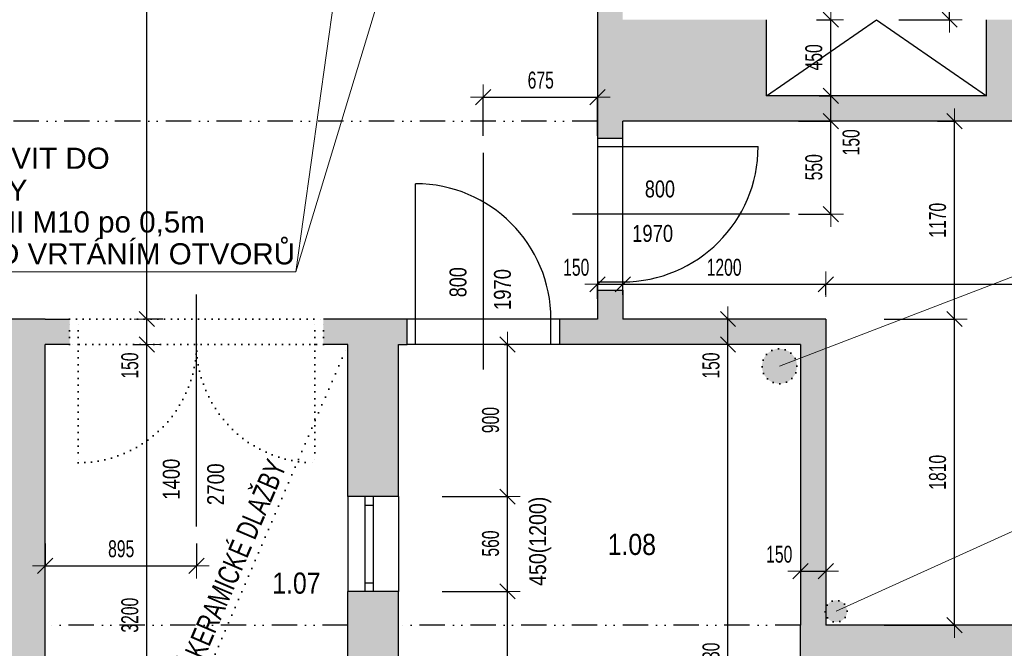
# Model space of a CAD drawing. Header units: millimetres. Extents: x -19215 to 25158, y -68454 to -42345.
# Tile 13 of 23: x 1812 to 7632, y -57283 to -53567. Entities that reach past the tile are written whole.
import ezdxf

# ---------------------------------------------------------------- set-up
doc = ezdxf.new("R2010")
doc.units = ezdxf.units.MM
doc.header["$PDMODE"] = 65
for name, pattern in [('JIS_08_37', [50, 0, -50]), ('JIS_09_15', [300, 150, -50, 0, -50, 0, -50]), ('Teckovana 0.5x_2', [40, 0, -40])]:
    doc.linetypes.add(name, pattern=pattern)
for name, color, linetype, lineweight in [('XR$1$1.NP - STÁVAJÍCÍ_1', 7, 'Continuous', 25), ('XR$2$1.NP - KOTY_1', 7, 'Continuous', 25), ('XR$3$BOURÁNÍ_1', 7, 'Continuous', 25)]:
    doc.layers.add(name, color=color, linetype=linetype, lineweight=lineweight)
doc.styles.add('ARIAL', font='ARIAL.TTF')
doc.styles.add('ARIALNARROW', font='ARIALN.TTF')
doc.dimstyles.new('DIMSTYLE_11', dxfattribs={"dimtxt": 100, "dimasz": 150, "dimexe": 0, "dimexo": 0, "dimgap": 50, "dimtad": 2, "dimdec": 0, "dimrnd": 5, "dimdsep": 46, "dimtxsty": 'ARIALNARROW', "dimblk1": 'ALL_ML_STRICH', "dimblk2": 'ALL_ML_STRICH', "dimsah": 1, "dimcen": 0, "dimclrd": 96, "dimclre": 96, "dimclrt": 96, "dimadec": 0, "dimazin": 0, "dimtfac": 1, "dimtdec": 0, "dimtix": 1, "dimtmove": 2, "dimatfit": 3, "dimfxl": 0, "dimtvp": 1.2, "dimtzin": 0, "dimlwd": 0, "dimlwe": 13, "dimarcsym": 0})
doc.dimstyles.new('DIMSTYLE_12', dxfattribs={"dimtxt": 100, "dimasz": 150, "dimexe": 0, "dimexo": 0, "dimgap": 50, "dimtad": 0, "dimdec": 0, "dimrnd": 5, "dimdsep": 46, "dimtxsty": 'ARIALNARROW', "dimblk1": 'ALL_ML_STRICH', "dimblk2": 'ALL_ML_STRICH', "dimsah": 1, "dimcen": 0, "dimclrd": 96, "dimclre": 96, "dimclrt": 96, "dimadec": 0, "dimazin": 0, "dimtfac": 1, "dimtdec": 0, "dimtix": 1, "dimtmove": 2, "dimatfit": 3, "dimfxl": 0, "dimtvp": 1.2, "dimtzin": 0, "dimlwd": 0, "dimlwe": 13, "dimarcsym": 0})
doc.dimstyles.new('DIMSTYLE_3', dxfattribs={"dimtxt": 100, "dimasz": 150, "dimexe": 0, "dimexo": 0, "dimgap": 50, "dimtad": 2, "dimdec": 0, "dimrnd": 5, "dimdsep": 46, "dimtxsty": 'ARIALNARROW', "dimblk1": 'ALL_ML_STRICH', "dimblk2": 'ALL_ML_STRICH', "dimsah": 1, "dimcen": 0, "dimclrd": 96, "dimclre": 96, "dimclrt": 96, "dimadec": 0, "dimazin": 0, "dimtfac": 1, "dimtdec": 0, "dimtix": 1, "dimtmove": 2, "dimatfit": 3, "dimfxl": 0, "dimtzin": 0, "dimlwd": 0, "dimlwe": 13, "dimarcsym": 0})

# ---------------------------------------------------------------- blocks, each defined once
blk = doc.blocks.new('ALL_ML_STRICH')
at = {"color": 0, "linetype": 'ByBlock', "lineweight": -2}
for p, q in [((0, -0.5), (0, 0.5)), ((-1, 0), (0.5, 0)), ((-0.3, -0.3), (0.3, 0.3))]:
    blk.add_line(p, q, dxfattribs=at)
blk = doc.blocks.new('*D98')
at = {"layer": 'DEFPOINTS', "color": 96, "linetype": 'Continuous', "lineweight": 13}
for p in [(2585.8, -55486.7), (2563.4, -58686.7), (2585.8, -58686.7)]:
    blk.add_point(p, dxfattribs=at)
at = {"layer": 'XR$2$1.NP - KOTY_1', "color": 96, "linetype": 'Continuous', "lineweight": -2}
for p, q in [((2485.8, -55486.7), (2563.4, -55486.7)), ((2563.4, -58686.7), (2563.4, -55486.7)), ((2485.8, -58686.7), (2563.4, -58686.7))]:
    blk.add_line(p, q, dxfattribs=at)
at = {"layer": 'XR$2$1.NP - KOTY_1', "color": 96, "linetype": 'Continuous', "lineweight": 13, "xscale": 150, "yscale": 150, "zscale": 150}
for p, rotation in [((2563.4, -55486.7), 90), ((2563.4, -58686.7), 270)]:
    blk.add_blockref('ALL_ML_STRICH', p, dxfattribs=dict(at, rotation=rotation))
at = {"layer": 'XR$2$1.NP - KOTY_1', "color": 96, "linetype": 'Continuous', "lineweight": 13, "insert": (2463.4, -57087.7), "char_height": 100, "width": 324.571, "attachment_point": 5, "rotation": 90, "style": 'ARIALNARROW'}
blk.add_mtext('\\W0.81;\\A1;{3200}', dxfattribs=at)
blk = doc.blocks.new('*D99')
at = {"layer": 'DEFPOINTS', "color": 96, "linetype": 'Continuous', "lineweight": 13}
for p in [(2557.3, -55336.7), (2563.4, -55486.7), (2585.8, -55486.7)]:
    blk.add_point(p, dxfattribs=at)
at = {"layer": 'XR$2$1.NP - KOTY_1', "color": 96, "linetype": 'Continuous', "lineweight": -2}
for p, q in [((2657.3, -55336.7), (2563.4, -55336.7)), ((2563.4, -55486.7), (2563.4, -55336.7)), ((2485.8, -55486.7), (2563.4, -55486.7))]:
    blk.add_line(p, q, dxfattribs=at)
at = {"layer": 'XR$2$1.NP - KOTY_1', "color": 96, "linetype": 'Continuous', "lineweight": 13, "xscale": 150, "yscale": 150, "zscale": 150}
for p, rotation in [((2563.4, -55336.7), 90), ((2563.4, -55486.7), 270)]:
    blk.add_blockref('ALL_ML_STRICH', p, dxfattribs=dict(at, rotation=rotation))
at = {"layer": 'XR$2$1.NP - KOTY_1', "color": 96, "linetype": 'Continuous', "lineweight": 13, "insert": (2463.4, -55611.8), "char_height": 100, "width": 243.429, "attachment_point": 5, "rotation": 90, "style": 'ARIALNARROW'}
blk.add_mtext('\\W0.81;\\A1;{150}', dxfattribs=at)
blk = doc.blocks.new('*D100')
at = {"layer": 'DEFPOINTS', "color": 96, "linetype": 'Continuous', "lineweight": 13}
for p in [(2559.7, -50036.7), (2557.3, -55336.7), (2563.4, -55336.7)]:
    blk.add_point(p, dxfattribs=at)
at = {"layer": 'XR$2$1.NP - KOTY_1', "color": 96, "linetype": 'Continuous', "lineweight": -2}
for p, q in [((2659.7, -50036.7), (2563.4, -50036.7)), ((2563.4, -55336.7), (2563.4, -50036.7)), ((2657.3, -55336.7), (2563.4, -55336.7))]:
    blk.add_line(p, q, dxfattribs=at)
at = {"layer": 'XR$2$1.NP - KOTY_1', "color": 96, "linetype": 'Continuous', "lineweight": 13, "xscale": 150, "yscale": 150, "zscale": 150}
for p, rotation in [((2563.4, -50036.7), 90), ((2563.4, -55336.7), 270)]:
    blk.add_blockref('ALL_ML_STRICH', p, dxfattribs=dict(at, rotation=rotation))
at = {"layer": 'XR$2$1.NP - KOTY_1', "color": 96, "linetype": 'Continuous', "lineweight": 13, "insert": (2463.4, -52687.7), "char_height": 100, "width": 324.571, "attachment_point": 5, "rotation": 90, "style": 'ARIALNARROW'}
blk.add_mtext('\\W0.81;\\A1;{5300}', dxfattribs=at)
blk = doc.blocks.new('*D103')
at = {"layer": 'DEFPOINTS', "color": 96, "linetype": 'Continuous', "lineweight": 13}
for p in [(5977.2, -55336.7), (5977.2, -55486.7), (5999, -55486.7)]:
    blk.add_point(p, dxfattribs=at)
at = {"layer": 'XR$2$1.NP - KOTY_1', "color": 96, "linetype": 'Continuous', "lineweight": -2}
for p, q in [((6077.2, -55336.7), (5999, -55336.7)), ((5999, -55486.7), (5999, -55336.7)), ((6077.2, -55486.7), (5999, -55486.7))]:
    blk.add_line(p, q, dxfattribs=at)
at = {"layer": 'XR$2$1.NP - KOTY_1', "color": 96, "linetype": 'Continuous', "lineweight": 13, "xscale": 150, "yscale": 150, "zscale": 150}
for p, rotation in [((5999, -55336.7), 90), ((5999, -55486.7), 270)]:
    blk.add_blockref('ALL_ML_STRICH', p, dxfattribs=dict(at, rotation=rotation))
at = {"layer": 'XR$2$1.NP - KOTY_1', "color": 96, "linetype": 'Continuous', "lineweight": 13, "insert": (5899, -55611.8), "char_height": 100, "width": 243.429, "attachment_point": 5, "rotation": 90, "style": 'ARIALNARROW'}
blk.add_mtext('\\W0.81;\\A1;{150}', dxfattribs=at)
blk = doc.blocks.new('*D104')
at = {"layer": 'DEFPOINTS', "color": 96, "linetype": 'Continuous', "lineweight": 13}
for p in [(5977.2, -55486.7), (5999, -59216.7), (5999, -59216.7)]:
    blk.add_point(p, dxfattribs=at)
at = {"layer": 'XR$2$1.NP - KOTY_1', "color": 96, "linetype": 'Continuous', "lineweight": -2}
for p, q in [((6077.2, -55486.7), (5999, -55486.7)), ((5999, -59216.7), (5999, -55486.7)), ((5899, -59216.7), (5999, -59216.7))]:
    blk.add_line(p, q, dxfattribs=at)
at = {"layer": 'XR$2$1.NP - KOTY_1', "color": 96, "linetype": 'Continuous', "lineweight": 13, "xscale": 150, "yscale": 150, "zscale": 150}
for p, rotation in [((5999, -55486.7), 90), ((5999, -59216.7), 270)]:
    blk.add_blockref('ALL_ML_STRICH', p, dxfattribs=dict(at, rotation=rotation))
at = {"layer": 'XR$2$1.NP - KOTY_1', "color": 96, "linetype": 'Continuous', "lineweight": 13, "insert": (5899, -57352.7), "char_height": 100, "width": 324.571, "attachment_point": 5, "rotation": 90, "style": 'ARIALNARROW'}
blk.add_mtext('\\W0.81;\\A1;{3730}', dxfattribs=at)
blk = doc.blocks.new('*D106')
at = {"layer": 'DEFPOINTS', "color": 96, "linetype": 'Continuous', "lineweight": 13}
for p in [(6822.1, -55336.7), (6822.1, -57146.7), (7338.3, -57146.7)]:
    blk.add_point(p, dxfattribs=at)
at = {"layer": 'XR$2$1.NP - KOTY_1', "color": 96, "linetype": 'Continuous', "lineweight": -2}
for p, q in [((6922.1, -55336.7), (7338.3, -55336.7)), ((7338.3, -57146.7), (7338.3, -55336.7)), ((6922.1, -57146.7), (7338.3, -57146.7))]:
    blk.add_line(p, q, dxfattribs=at)
at = {"layer": 'XR$2$1.NP - KOTY_1', "color": 96, "linetype": 'Continuous', "lineweight": 13, "xscale": 150, "yscale": 150, "zscale": 150}
for p, rotation in [((7338.3, -55336.7), 90), ((7338.3, -57146.7), 270)]:
    blk.add_blockref('ALL_ML_STRICH', p, dxfattribs=dict(at, rotation=rotation))
at = {"layer": 'XR$2$1.NP - KOTY_1', "color": 96, "linetype": 'Continuous', "lineweight": 13, "insert": (7238.3, -56242.7), "char_height": 100, "width": 324.571, "attachment_point": 5, "rotation": 90, "style": 'ARIALNARROW'}
blk.add_mtext('\\W0.81;\\A1;{1810}', dxfattribs=at)
blk = doc.blocks.new('*D107')
at = {"layer": 'DEFPOINTS', "color": 96, "linetype": 'Continuous', "lineweight": 13}
for p in [(7338.3, -54166.7), (6822.1, -55336.7), (7338.3, -55336.7)]:
    blk.add_point(p, dxfattribs=at)
at = {"layer": 'XR$2$1.NP - KOTY_1', "color": 96, "linetype": 'Continuous', "lineweight": -2}
for p, q in [((7238.3, -54166.7), (7338.3, -54166.7)), ((7338.3, -55336.7), (7338.3, -54166.7)), ((6922.1, -55336.7), (7338.3, -55336.7))]:
    blk.add_line(p, q, dxfattribs=at)
at = {"layer": 'XR$2$1.NP - KOTY_1', "color": 96, "linetype": 'Continuous', "lineweight": 13, "xscale": 150, "yscale": 150, "zscale": 150}
for p, rotation in [((7338.3, -54166.7), 90), ((7338.3, -55336.7), 270)]:
    blk.add_blockref('ALL_ML_STRICH', p, dxfattribs=dict(at, rotation=rotation))
at = {"layer": 'XR$2$1.NP - KOTY_1', "color": 96, "linetype": 'Continuous', "lineweight": 13, "insert": (7238.3, -54752.7), "char_height": 100, "width": 324.571, "attachment_point": 5, "rotation": 90, "style": 'ARIALNARROW'}
blk.add_mtext('\\W0.81;\\A1;{1170}', dxfattribs=at)
blk = doc.blocks.new('*D108')
at = {"layer": 'DEFPOINTS', "color": 96, "linetype": 'Continuous', "lineweight": 13}
for p in [(5377.2, -55131.1), (5377.2, -55293.4), (6577.2, -55293.4)]:
    blk.add_point(p, dxfattribs=at)
at = {"layer": 'XR$2$1.NP - KOTY_1', "color": 96, "linetype": 'Continuous', "lineweight": -2}
for p, q in [((5377.2, -55193.4), (5377.2, -55131.1)), ((5377.2, -55131.1), (6577.2, -55131.1)), ((6577.2, -55193.4), (6577.2, -55131.1))]:
    blk.add_line(p, q, dxfattribs=at)
at = {"layer": 'XR$2$1.NP - KOTY_1', "color": 96, "linetype": 'Continuous', "lineweight": 13, "xscale": 150, "yscale": 150, "zscale": 150, "rotation": 180}
blk.add_blockref('ALL_ML_STRICH', (5377.2, -55131.1), dxfattribs=at)
at = {"layer": 'XR$2$1.NP - KOTY_1', "color": 96, "linetype": 'Continuous', "lineweight": 13, "xscale": 150, "yscale": 150, "zscale": 150}
blk.add_blockref('ALL_ML_STRICH', (6577.2, -55131.1), dxfattribs=at)
at = {"layer": 'XR$2$1.NP - KOTY_1', "color": 96, "linetype": 'Continuous', "lineweight": 13, "insert": (5976.1, -55031.1), "char_height": 100, "width": 324.571, "attachment_point": 5, "style": 'ARIALNARROW'}
blk.add_mtext('\\W0.81;\\A1;{1200}', dxfattribs=at)
blk = doc.blocks.new('*D109')
at = {"layer": 'DEFPOINTS', "color": 96, "linetype": 'Continuous', "lineweight": 13}
for p in [(6577.2, -55131.1), (12327.2, -55131.1), (6577.2, -55293.4)]:
    blk.add_point(p, dxfattribs=at)
at = {"layer": 'XR$2$1.NP - KOTY_1', "color": 96, "linetype": 'Continuous', "lineweight": -2}
for p, q in [((6577.2, -55193.4), (6577.2, -55131.1)), ((6577.2, -55131.1), (12327.2, -55131.1)), ((12327.2, -55131.1), (12327.2, -55131.1))]:
    blk.add_line(p, q, dxfattribs=at)
at = {"layer": 'XR$2$1.NP - KOTY_1', "color": 96, "linetype": 'Continuous', "lineweight": 13, "xscale": 150, "yscale": 150, "zscale": 150, "rotation": 180}
blk.add_blockref('ALL_ML_STRICH', (6577.2, -55131.1), dxfattribs=at)
at = {"layer": 'XR$2$1.NP - KOTY_1', "color": 96, "linetype": 'Continuous', "lineweight": 13, "xscale": 150, "yscale": 150, "zscale": 150}
blk.add_blockref('ALL_ML_STRICH', (12327.2, -55131.1), dxfattribs=at)
at = {"layer": 'XR$2$1.NP - KOTY_1', "color": 96, "linetype": 'Continuous', "lineweight": 13, "insert": (9451.1, -55031.1), "char_height": 100, "width": 324.571, "attachment_point": 5, "style": 'ARIALNARROW'}
blk.add_mtext('\\W0.81;\\A1;{5750}', dxfattribs=at)
blk = doc.blocks.new('*D114')
at = {"layer": 'DEFPOINTS', "color": 96, "linetype": 'Continuous', "lineweight": 13}
for p in [(5227.2, -55116.7), (5227.2, -55131.1), (5377.2, -55293.4)]:
    blk.add_point(p, dxfattribs=at)
at = {"layer": 'XR$2$1.NP - KOTY_1', "color": 96, "linetype": 'Continuous', "lineweight": -2}
for p, q in [((5227.2, -55216.7), (5227.2, -55131.1)), ((5227.2, -55131.1), (5377.2, -55131.1)), ((5377.2, -55193.4), (5377.2, -55131.1))]:
    blk.add_line(p, q, dxfattribs=at)
at = {"layer": 'XR$2$1.NP - KOTY_1', "color": 96, "linetype": 'Continuous', "lineweight": 13, "xscale": 150, "yscale": 150, "zscale": 150, "rotation": 180}
blk.add_blockref('ALL_ML_STRICH', (5227.2, -55131.1), dxfattribs=at)
at = {"layer": 'XR$2$1.NP - KOTY_1', "color": 96, "linetype": 'Continuous', "lineweight": 13, "xscale": 150, "yscale": 150, "zscale": 150}
blk.add_blockref('ALL_ML_STRICH', (5377.2, -55131.1), dxfattribs=at)
at = {"layer": 'XR$2$1.NP - KOTY_1', "color": 96, "linetype": 'Continuous', "lineweight": 13, "insert": (5102, -55031.1), "char_height": 100, "width": 243.429, "attachment_point": 5, "style": 'ARIALNARROW'}
blk.add_mtext('\\W0.81;\\A1;{150}', dxfattribs=at)
blk = doc.blocks.new('*D120')
at = {"layer": 'DEFPOINTS', "color": 96, "linetype": 'Continuous', "lineweight": 13}
for p in [(6622.2, -53566.7), (6606.8, -54016.7), (6637.2, -54016.7)]:
    blk.add_point(p, dxfattribs=at)
at = {"layer": 'XR$2$1.NP - KOTY_1', "color": 96, "linetype": 'Continuous', "lineweight": -2}
for p, q in [((6522.2, -53566.7), (6606.8, -53566.7)), ((6606.8, -54016.7), (6606.8, -53566.7)), ((6537.2, -54016.7), (6606.8, -54016.7))]:
    blk.add_line(p, q, dxfattribs=at)
at = {"layer": 'XR$2$1.NP - KOTY_1', "color": 96, "linetype": 'Continuous', "lineweight": 13, "xscale": 150, "yscale": 150, "zscale": 150}
for p, rotation in [((6606.8, -53566.7), 90), ((6606.8, -54016.7), 270)]:
    blk.add_blockref('ALL_ML_STRICH', p, dxfattribs=dict(at, rotation=rotation))
at = {"layer": 'XR$2$1.NP - KOTY_1', "color": 96, "linetype": 'Continuous', "lineweight": 13, "insert": (6506.8, -53789.1), "char_height": 100, "width": 243.429, "attachment_point": 5, "rotation": 90, "style": 'ARIALNARROW'}
blk.add_mtext('\\W0.81;\\A1;{450}', dxfattribs=at)
blk = doc.blocks.new('*D131')
at = {"layer": 'DEFPOINTS', "color": 96, "linetype": 'Continuous', "lineweight": 13}
for p in [(4552.2, -54024.6), (4552.2, -54353.9), (5227.2, -54353.9)]:
    blk.add_point(p, dxfattribs=at)
at = {"layer": 'XR$2$1.NP - KOTY_1', "color": 96, "linetype": 'Continuous', "lineweight": -2}
for p, q in [((4552.2, -54253.9), (4552.2, -54024.6)), ((4552.2, -54024.6), (5227.2, -54024.6)), ((5227.2, -54253.9), (5227.2, -54024.6))]:
    blk.add_line(p, q, dxfattribs=at)
at = {"layer": 'XR$2$1.NP - KOTY_1', "color": 96, "linetype": 'Continuous', "lineweight": 13, "xscale": 150, "yscale": 150, "zscale": 150, "rotation": 180}
blk.add_blockref('ALL_ML_STRICH', (4552.2, -54024.6), dxfattribs=at)
at = {"layer": 'XR$2$1.NP - KOTY_1', "color": 96, "linetype": 'Continuous', "lineweight": 13, "xscale": 150, "yscale": 150, "zscale": 150}
blk.add_blockref('ALL_ML_STRICH', (5227.2, -54024.6), dxfattribs=at)
at = {"layer": 'XR$2$1.NP - KOTY_1', "color": 96, "linetype": 'Continuous', "lineweight": 13, "insert": (4892.2, -53924.6), "char_height": 100, "width": 243.429, "attachment_point": 5, "style": 'ARIALNARROW'}
blk.add_mtext('\\W0.81;\\A1;{675}', dxfattribs=at)
blk = doc.blocks.new('*D132')
at = {"layer": 'DEFPOINTS', "color": 96, "linetype": 'Continuous', "lineweight": 13}
for p in [(1962.2, -56563), (2857.2, -56563), (1962.2, -56795.5)]:
    blk.add_point(p, dxfattribs=at)
at = {"layer": 'XR$2$1.NP - KOTY_1', "color": 96, "linetype": 'Continuous', "lineweight": -2}
for p, q in [((1962.2, -56663), (1962.2, -56795.5)), ((2857.2, -56663), (2857.2, -56795.5)), ((1962.2, -56795.5), (2857.2, -56795.5))]:
    blk.add_line(p, q, dxfattribs=at)
at = {"layer": 'XR$2$1.NP - KOTY_1', "color": 96, "linetype": 'Continuous', "lineweight": 13, "xscale": 150, "yscale": 150, "zscale": 150, "rotation": 180}
blk.add_blockref('ALL_ML_STRICH', (1962.2, -56795.5), dxfattribs=at)
at = {"layer": 'XR$2$1.NP - KOTY_1', "color": 96, "linetype": 'Continuous', "lineweight": 13, "xscale": 150, "yscale": 150, "zscale": 150}
blk.add_blockref('ALL_ML_STRICH', (2857.2, -56795.5), dxfattribs=at)
at = {"layer": 'XR$2$1.NP - KOTY_1', "color": 96, "linetype": 'Continuous', "lineweight": 13, "insert": (2412.2, -56695.5), "char_height": 100, "width": 243.429, "attachment_point": 5, "style": 'ARIALNARROW'}
blk.add_mtext('\\W0.81;\\A1;{895}', dxfattribs=at)
blk = doc.blocks.new('*D142')
at = {"layer": 'DEFPOINTS', "color": 96, "linetype": 'Continuous', "lineweight": 13}
for p in [(4208.6, -56946.7), (4610.7, -59216.7), (4695.9, -59216.7)]:
    blk.add_point(p, dxfattribs=at)
at = {"layer": 'XR$2$1.NP - KOTY_1', "color": 96, "linetype": 'Continuous', "lineweight": -2}
for p, q in [((4308.6, -56946.7), (4695.9, -56946.7)), ((4695.9, -59216.7), (4695.9, -56946.7)), ((4710.7, -59216.7), (4695.9, -59216.7))]:
    blk.add_line(p, q, dxfattribs=at)
at = {"layer": 'XR$2$1.NP - KOTY_1', "color": 96, "linetype": 'Continuous', "lineweight": 13, "xscale": 150, "yscale": 150, "zscale": 150}
for p, rotation in [((4695.9, -56946.7), 90), ((4695.9, -59216.7), 270)]:
    blk.add_blockref('ALL_ML_STRICH', p, dxfattribs=dict(at, rotation=rotation))
at = {"layer": 'XR$2$1.NP - KOTY_1', "color": 96, "linetype": 'Continuous', "lineweight": 13, "insert": (4595.9, -58082.7), "char_height": 100, "width": 324.571, "attachment_point": 5, "rotation": 90, "style": 'ARIALNARROW'}
blk.add_mtext('\\W0.81;\\A1;{2270}', dxfattribs=at)
blk = doc.blocks.new('*D143')
at = {"layer": 'DEFPOINTS', "color": 96, "linetype": 'Continuous', "lineweight": 13}
for p in [(4208.6, -56386.7), (4208.6, -56946.7), (4695.9, -56946.7)]:
    blk.add_point(p, dxfattribs=at)
at = {"layer": 'XR$2$1.NP - KOTY_1', "color": 96, "linetype": 'Continuous', "lineweight": -2}
for p, q in [((4308.6, -56386.7), (4695.9, -56386.7)), ((4695.9, -56946.7), (4695.9, -56386.7)), ((4308.6, -56946.7), (4695.9, -56946.7))]:
    blk.add_line(p, q, dxfattribs=at)
at = {"layer": 'XR$2$1.NP - KOTY_1', "color": 96, "linetype": 'Continuous', "lineweight": 13, "xscale": 150, "yscale": 150, "zscale": 150}
for p, rotation in [((4695.9, -56386.7), 90), ((4695.9, -56946.7), 270)]:
    blk.add_blockref('ALL_ML_STRICH', p, dxfattribs=dict(at, rotation=rotation))
at = {"layer": 'XR$2$1.NP - KOTY_1', "color": 96, "linetype": 'Continuous', "lineweight": 13, "insert": (4595.9, -56664.1), "char_height": 100, "width": 243.429, "attachment_point": 5, "rotation": 90, "style": 'ARIALNARROW'}
blk.add_mtext('\\W0.81;\\A1;{560}', dxfattribs=at)
blk = doc.blocks.new('*D144')
at = {"layer": 'DEFPOINTS', "color": 96, "linetype": 'Continuous', "lineweight": 13}
for p in [(4575.3, -55486.7), (4208.6, -56386.7), (4695.9, -56386.7)]:
    blk.add_point(p, dxfattribs=at)
at = {"layer": 'XR$2$1.NP - KOTY_1', "color": 96, "linetype": 'Continuous', "lineweight": -2}
for p, q in [((4675.3, -55486.7), (4695.9, -55486.7)), ((4695.9, -56386.7), (4695.9, -55486.7)), ((4308.6, -56386.7), (4695.9, -56386.7))]:
    blk.add_line(p, q, dxfattribs=at)
at = {"layer": 'XR$2$1.NP - KOTY_1', "color": 96, "linetype": 'Continuous', "lineweight": 13, "xscale": 150, "yscale": 150, "zscale": 150}
for p, rotation in [((4695.9, -55486.7), 90), ((4695.9, -56386.7), 270)]:
    blk.add_blockref('ALL_ML_STRICH', p, dxfattribs=dict(at, rotation=rotation))
at = {"layer": 'XR$2$1.NP - KOTY_1', "color": 96, "linetype": 'Continuous', "lineweight": 13, "insert": (4595.9, -55934.1), "char_height": 100, "width": 243.429, "attachment_point": 5, "rotation": 90, "style": 'ARIALNARROW'}
blk.add_mtext('\\W0.81;\\A1;{900}', dxfattribs=at)
blk = doc.blocks.new('*D187')
at = {"layer": 'DEFPOINTS', "color": 96, "linetype": 'Continuous', "lineweight": 13}
for p in [(6908.1, -52516.7), (6908.1, -53566.7), (7309.1, -53566.7)]:
    blk.add_point(p, dxfattribs=at)
at = {"layer": 'XR$2$1.NP - KOTY_1', "color": 96, "linetype": 'Continuous', "lineweight": -2}
for p, q in [((7008.1, -52516.7), (7309.1, -52516.7)), ((7309.1, -53566.7), (7309.1, -52516.7)), ((7008.1, -53566.7), (7309.1, -53566.7))]:
    blk.add_line(p, q, dxfattribs=at)
at = {"layer": 'XR$2$1.NP - KOTY_1', "color": 96, "linetype": 'Continuous', "lineweight": 13, "xscale": 150, "yscale": 150, "zscale": 150}
for p, rotation in [((7309.1, -52516.7), 90), ((7309.1, -53566.7), 270)]:
    blk.add_blockref('ALL_ML_STRICH', p, dxfattribs=dict(at, rotation=rotation))
at = {"layer": 'XR$2$1.NP - KOTY_1', "color": 96, "linetype": 'Continuous', "lineweight": 13, "insert": (7209.1, -53042.7), "char_height": 100, "width": 324.571, "attachment_point": 5, "rotation": 90, "style": 'ARIALNARROW'}
blk.add_mtext('\\W0.81;\\A1;{1050}', dxfattribs=at)
blk = doc.blocks.new('*D198')
at = {"layer": 'DEFPOINTS', "color": 96, "linetype": 'Continuous', "lineweight": 13}
for p in [(6427.2, -56720.9), (6577.2, -56720.9), (6427.2, -56827.7)]:
    blk.add_point(p, dxfattribs=at)
at = {"layer": 'XR$2$1.NP - KOTY_1', "color": 96, "linetype": 'Continuous', "lineweight": -2}
for p, q in [((6427.2, -56820.9), (6427.2, -56827.7)), ((6427.2, -56827.7), (6577.2, -56827.7)), ((6577.2, -56820.9), (6577.2, -56827.7))]:
    blk.add_line(p, q, dxfattribs=at)
at = {"layer": 'XR$2$1.NP - KOTY_1', "color": 96, "linetype": 'Continuous', "lineweight": 13, "xscale": 150, "yscale": 150, "zscale": 150, "rotation": 180}
blk.add_blockref('ALL_ML_STRICH', (6427.2, -56827.7), dxfattribs=at)
at = {"layer": 'XR$2$1.NP - KOTY_1', "color": 96, "linetype": 'Continuous', "lineweight": 13, "xscale": 150, "yscale": 150, "zscale": 150}
blk.add_blockref('ALL_ML_STRICH', (6577.2, -56827.7), dxfattribs=at)
at = {"layer": 'XR$2$1.NP - KOTY_1', "color": 96, "linetype": 'Continuous', "lineweight": 13, "insert": (6302, -56727.7), "char_height": 100, "width": 243.429, "attachment_point": 5, "style": 'ARIALNARROW'}
blk.add_mtext('\\W0.81;\\A1;{150}', dxfattribs=at)
blk = doc.blocks.new('*D202')
at = {"layer": 'DEFPOINTS', "color": 96, "linetype": 'Continuous', "lineweight": 13}
for p in [(6316.1, -54166.7), (6316.1, -54716.7), (6606.8, -54716.7)]:
    blk.add_point(p, dxfattribs=at)
at = {"layer": 'XR$2$1.NP - KOTY_1', "color": 96, "linetype": 'Continuous', "lineweight": -2}
for p, q in [((6416.1, -54166.7), (6606.8, -54166.7)), ((6606.8, -54716.7), (6606.8, -54166.7)), ((6416.1, -54716.7), (6606.8, -54716.7))]:
    blk.add_line(p, q, dxfattribs=at)
at = {"layer": 'XR$2$1.NP - KOTY_1', "color": 96, "linetype": 'Continuous', "lineweight": 13, "xscale": 150, "yscale": 150, "zscale": 150}
for p, rotation in [((6606.8, -54166.7), 90), ((6606.8, -54716.7), 270)]:
    blk.add_blockref('ALL_ML_STRICH', p, dxfattribs=dict(at, rotation=rotation))
at = {"layer": 'XR$2$1.NP - KOTY_1', "color": 96, "linetype": 'Continuous', "lineweight": 13, "insert": (6506.8, -54439.1), "char_height": 100, "width": 243.429, "attachment_point": 5, "rotation": 90, "style": 'ARIALNARROW'}
blk.add_mtext('\\W0.81;\\A1;{550}', dxfattribs=at)
blk = doc.blocks.new('*D203')
at = {"layer": 'DEFPOINTS', "color": 96, "linetype": 'Continuous', "lineweight": 13}
for p in [(6637.2, -54016.7), (6316.1, -54166.7), (6606.8, -54166.7)]:
    blk.add_point(p, dxfattribs=at)
at = {"layer": 'XR$2$1.NP - KOTY_1', "color": 96, "linetype": 'Continuous', "lineweight": -2}
for p, q in [((6537.2, -54016.7), (6606.8, -54016.7)), ((6606.8, -54166.7), (6606.8, -54016.7)), ((6416.1, -54166.7), (6606.8, -54166.7))]:
    blk.add_line(p, q, dxfattribs=at)
at = {"layer": 'XR$2$1.NP - KOTY_1', "color": 96, "linetype": 'Continuous', "lineweight": 13, "xscale": 150, "yscale": 150, "zscale": 150}
for p, rotation in [((6606.8, -54016.7), 90), ((6606.8, -54166.7), 270)]:
    blk.add_blockref('ALL_ML_STRICH', p, dxfattribs=dict(at, rotation=rotation))
at = {"layer": 'XR$2$1.NP - KOTY_1', "color": 96, "linetype": 'Continuous', "lineweight": 13, "insert": (6726.8, -54291.8), "char_height": 100, "width": 243.429, "attachment_point": 5, "rotation": 90, "style": 'ARIALNARROW'}
blk.add_mtext('\\W0.81;\\A1;{150}', dxfattribs=at)

msp = doc.modelspace()

# ---------------------------------------------------------------- hatches: boundary and pattern name
at = {"layer": 'XR$1$1.NP - STÁVAJÍCÍ_1', "linetype": 'Continuous', "lineweight": 13}
for points in [[(6227.2, -53566.7), (5377.2, -53566.7), (5377.2, -51166.7), (5227.2, -51166.7), (5227.2, -54266.7), (5377.2, -54266.7), (5377.2, -54166.7), (8477.2, -54166.7), (8477.2, -53566.7), (7527.2, -53566.7), (7527.2, -54016.7), (6227.2, -54016.7)], [(5377.2, -55166.7), (5227.2, -55166.7), (5227.2, -55336.7), (5002.2, -55336.7), (5002.2, -55486.7), (6427.2, -55486.7), (6427.2, -57976.7), (6877.2, -57976.7), (6877.2, -57596.7), (8427.2, -57596.7), (8427.2, -57146.7), (6577.2, -57146.7), (6577.2, -55336.7), (5377.2, -55336.7)], [(-457.8, -57146.7), (-1007.8, -57146.7), (-1007.8, -55336.7), (-1157.8, -55336.7), (-1157.8, -57146.7), (-2757.8, -57146.7), (-2757.8, -57596.7), (-1227.8, -57596.7), (-1227.8, -59666.7), (1962.2, -59666.7), (1962.2, -55486.7), (2107.2, -55486.7), (2107.2, -55336.7), (1662.2, -55336.7), (1662.2, -59216.7), (-777.8, -59216.7), (-777.8, -57296.7), (-457.8, -57296.7)], [(4102.2, -55336.7), (3607.2, -55336.7), (3607.2, -55486.7), (3752.2, -55486.7), (3752.2, -56386.7), (4052.2, -56386.7), (4052.2, -55486.7), (4102.2, -55486.7)], [(3752.2, -59666.7), (6877.2, -59666.7), (6877.2, -58976.7), (6427.2, -58976.7), (6427.2, -59216.7), (4052.2, -59216.7), (4052.2, -56946.7), (3752.2, -56946.7)]]:
    msp.add_hatch(color=254, dxfattribs=at).paths.add_polyline_path(points)
at = {"layer": 'XR$3$BOURÁNÍ_1', "linetype": 'Continuous', "lineweight": 35}
for points in [[(6369.9, -55536.4), (6355.1, -55526), (6338.8, -55518.4), (6321.4, -55513.8), (6303.4, -55512.2), (6285.4, -55513.8), (6268, -55518.4), (6251.7, -55526), (6236.9, -55536.4), (6224.2, -55549.1), (6213.8, -55563.9), (6206.2, -55580.2), (6201.5, -55597.7), (6200, -55615.6), (6201.5, -55633.6), (6206.2, -55651), (6213.8, -55667.3), (6224.2, -55682.1), (6236.9, -55694.9), (6251.7, -55705.2), (6268, -55712.8), (6285.4, -55717.5), (6303.4, -55719), (6321.4, -55717.5), (6338.8, -55712.8), (6355.1, -55705.2), (6369.9, -55694.9), (6382.6, -55682.1), (6393, -55667.3), (6400.6, -55651), (6405.2, -55633.6), (6406.8, -55615.6), (6405.2, -55597.7), (6400.6, -55580.2), (6393, -55563.9), (6382.6, -55549.1)], [(6680.1, -57014.9), (6670.9, -57008.5), (6660.6, -57003.7), (6649.8, -57000.8), (6638.5, -56999.8), (6627.3, -57000.8), (6616.4, -57003.7), (6606.2, -57008.5), (6597, -57014.9), (6589, -57022.9), (6582.5, -57032.1), (6577.8, -57042.4), (6574.9, -57053.2), (6573.9, -57064.5), (6574.9, -57075.7), (6577.8, -57086.6), (6582.5, -57096.8), (6589, -57106), (6597, -57114), (6606.2, -57120.4), (6616.4, -57125.2), (6627.3, -57128.1), (6638.5, -57129.1), (6649.8, -57128.1), (6660.6, -57125.2), (6670.9, -57120.4), (6680.1, -57114), (6688, -57106), (6694.5, -57096.8), (6699.3, -57086.6), (6702.2, -57075.7), (6703.2, -57064.5), (6702.2, -57053.2), (6699.3, -57042.4), (6694.5, -57032.1), (6688, -57022.9)]]:
    msp.add_hatch(color=2, dxfattribs=at).paths.add_polyline_path(points)

# ---------------------------------------------------------------- linework, layer by layer
at = {"layer": 'XR$1$1.NP - STÁVAJÍCÍ_1', "color": 250, "linetype": 'Continuous', "lineweight": 25}
for p, q in [((5227.2, -51166.7), (5227.2, -54266.7)), ((6227.2, -54016.7), (6227.2, -53566.7)), ((6227.2, -54016.7), (6877.2, -53566.7)), ((6877.2, -53566.7), (7527.2, -54016.7)), ((7527.2, -54016.7), (7527.2, -53566.7)), ((7527.2, -54016.7), (7527.2, -53566.7)), ((7527.2, -54016.7), (6227.2, -54016.7)), ((8477.2, -54166.7), (5377.2, -54166.7)), ((5377.2, -54266.7), (5377.2, -54166.7)), ((5227.2, -54266.7), (5377.2, -54266.7)), ((5227.2, -54266.7), (5227.2, -55166.7)), ((5377.2, -55166.7), (5377.2, -54266.7)), ((5227.2, -54316.7), (5377.2, -54316.7)), ((5377.2, -54316.7), (6177.2, -54316.7)), ((4152.2, -55336.7), (4152.2, -54536.7)), ((5227.2, -55116.7), (5377.2, -55116.7)), ((5227.2, -55166.7), (5377.2, -55166.7)), ((5227.2, -55166.7), (5227.2, -55336.7)), ((5377.2, -55166.7), (5377.2, -55336.7)), ((1962.2, -55336.7), (1662.2, -55336.7)), ((1962.2, -55336.7), (2107.2, -55336.7)), ((4102.2, -55336.7), (3607.2, -55336.7)), ((4102.2, -55486.7), (4102.2, -55336.7)), ((5002.2, -55336.7), (4102.2, -55336.7)), ((4152.2, -55486.7), (4152.2, -55336.7)), ((4952.2, -55486.7), (4952.2, -55336.7)), ((5227.2, -55336.7), (5002.2, -55336.7)), ((5002.2, -55336.7), (5002.2, -55486.7)), ((6577.2, -55336.7), (5377.2, -55336.7)), ((6577.2, -55336.7), (6577.2, -57146.7)), ((1962.2, -59666.7), (1962.2, -55486.7)), ((2107.2, -55486.7), (1962.2, -55486.7)), ((3752.2, -55486.7), (3607.2, -55486.7)), ((3752.2, -56386.7), (3752.2, -55486.7)), ((4052.2, -56386.7), (4052.2, -55486.7)), ((4052.2, -55486.7), (4102.2, -55486.7)), ((5002.2, -55486.7), (4102.2, -55486.7)), ((6427.2, -55486.7), (5002.2, -55486.7)), ((6427.2, -55486.7), (6427.2, -57146.7)), ((4052.2, -56386.7), (3752.2, -56386.7)), ((3752.2, -56386.7), (3752.2, -56946.7)), ((3852.2, -56386.7), (3852.2, -56946.7)), ((3902.2, -56386.7), (3902.2, -56946.7)), ((4052.2, -56386.7), (4052.2, -56946.7)), ((3852.2, -56436.7), (3902.2, -56436.7)), ((3852.2, -56896.7), (3902.2, -56896.7)), ((3752.2, -59666.7), (3752.2, -56946.7)), ((4052.2, -56946.7), (3752.2, -56946.7)), ((4052.2, -59216.7), (4052.2, -56946.7)), ((6427.2, -57976.7), (6427.2, -57146.7)), ((8427.2, -57146.7), (6577.2, -57146.7))]:
    msp.add_line(p, q, dxfattribs=at)
at = {"layer": 'XR$1$1.NP - STÁVAJÍCÍ_1', "color": 250, "linetype": 'JIS_09_15', "lineweight": 25}
for p, q in [((5227.2, -54166.7), (442.2, -54166.7)), ((3752.2, -57146.7), (1962.2, -57146.7)), ((6427.2, -57146.7), (4052.2, -57146.7))]:
    msp.add_line(p, q, dxfattribs=at)
at = {"layer": 'XR$1$1.NP - STÁVAJÍCÍ_1', "color": 7, "linetype": 'Continuous', "lineweight": 13}
for p, q in [((7773.3, -55049.7), (6303.4, -55615.6)), ((7773.3, -56549.7), (6638.6, -57064.5))]:
    msp.add_line(p, q, dxfattribs=at)
at = {"layer": 'XR$1$1.NP - STÁVAJÍCÍ_1', "color": 7, "linetype": 'Teckovana 0.5x_2', "lineweight": 35}
for p, q in [((2107.2, -55486.7), (2107.2, -55336.7)), ((2107.2, -55336.7), (3607.2, -55336.7)), ((2157.2, -55486.7), (2157.2, -55336.7)), ((3557.2, -55486.7), (3557.2, -55336.7)), ((3607.2, -55486.7), (3607.2, -55336.7)), ((3607.2, -55486.7), (2107.2, -55486.7)), ((2157.2, -55486.7), (2157.2, -56186.7)), ((3557.2, -55486.7), (3557.2, -56186.7))]:
    msp.add_line(p, q, dxfattribs=at)
at = {"layer": 'XR$1$1.NP - STÁVAJÍCÍ_1', "color": 250, "linetype": 'Continuous', "lineweight": 25}
for centre, start, end in [((5377.2, -54316.7), 270, 0), ((4152.2, -55336.7), 0, 90)]:
    msp.add_arc(centre, 800, start, end, dxfattribs=at)
at = {"layer": 'XR$1$1.NP - STÁVAJÍCÍ_1', "color": 7, "linetype": 'Teckovana 0.5x_2', "lineweight": 35}
for centre, start, end in [((2157.2, -55486.7), 270, 0), ((3557.2, -55486.7), 180, 270)]:
    msp.add_arc(centre, 700, start, end, dxfattribs=at)
at = {"layer": 'XR$2$1.NP - KOTY_1', "color": 96, "linetype": 'Continuous', "lineweight": 25}
for p, q in [((4552.2, -54353.9), (4552.2, -55634.8)), ((6361.8, -54716.7), (5080.8, -54716.7)), ((2857.2, -56563), (2857.2, -55190.7))]:
    msp.add_line(p, q, dxfattribs=at)
at = {"layer": 'XR$3$BOURÁNÍ_1', "color": 7, "linetype": 'Continuous', "lineweight": 13}
for p, q in [((3444.2, -55056.9), (3792.3, -52563.5)), ((3444.2, -55056.9), (4006, -53204.6)), ((442.2, -55056.9), (3444.2, -55056.9))]:
    msp.add_line(p, q, dxfattribs=at)
at = {"layer": 'XR$3$BOURÁNÍ_1', "color": 7, "linetype": 'JIS_08_37', "lineweight": 35}
msp.add_line((1962.2, -59666.7), (3752.2, -55486.7), dxfattribs=at)
at = {"layer": 'XR$3$BOURÁNÍ_1', "color": 7, "linetype": 'Teckovana 0.5x_2', "lineweight": 35}
for centre, radius in [((6303.4, -55615.6), 103.4), ((6638.5, -57064.5), 64.6)]:
    msp.add_circle(centre, radius, dxfattribs=at)

# ---------------------------------------------------------------- texts
at = {"layer": 'XR$1$1.NP - STÁVAJÍCÍ_1', "color": 250, "linetype": 'Continuous', "lineweight": 25, "char_height": 125, "width": 348.7, "attachment_point": 1, "style": 'ARIAL'}
for s, insert in [('\\W0.84;1.08', (5287.9, -56606.6)), ('\\W0.84;1.07', (3305.2, -56835.5))]:
    msp.add_mtext(s, dxfattribs=dict(at, insert=insert))
at = {"layer": 'XR$2$1.NP - KOTY_1', "color": 96, "linetype": 'Continuous', "lineweight": 18, "char_height": 100, "attachment_point": 5, "style": 'ARIALNARROW'}
for s, insert, width in [('\\W0.93;800', (5596.7, -54568.2), 225.547), ('\\W0.95;1970', (5553.5, -54830.9), 295.658)]:
    msp.add_mtext(s, dxfattribs=dict(at, insert=insert, width=width))
at = {"layer": 'XR$2$1.NP - KOTY_1', "color": 96, "linetype": 'Continuous', "lineweight": 18, "char_height": 100, "attachment_point": 5, "rotation": 90, "style": 'ARIALNARROW'}
for s, insert, width in [('\\W0.93;800', (4403.6, -55118.9), 225.547), ('\\W0.95;1970', (4666.3, -55162.1), 295.658), ('\\W0.95;1400', (2708.6, -56283.6), 295.658), ('\\W0.97;2700', (2971.3, -56313.8), 296.803), ('\\W1.01;450(1200)', (4888.9, -56650.8), 587.791)]:
    msp.add_mtext(s, dxfattribs=dict(at, insert=insert, width=width))
at = {"layer": 'XR$3$BOURÁNÍ_1', "color": 7, "linetype": 'Continuous', "lineweight": 35, "insert": (442.2, -54323.5), "char_height": 125, "width": 3064.634, "attachment_point": 1, "line_spacing_factor": 0.903614, "style": 'ARIAL'}
msp.add_mtext('\\A1;{\\fArial|i0|b0;\\H125.000000;\\W1.000000;\\C7;2xL 50/50/5 KOTVIT DO}\\P{\\fArial|i0|b0;\\H125.000000;\\W1.000000;\\C7;STROPNÍ DESKY}\\P{\\fArial|i0|b0;\\H125.000000;\\W1.000000;\\C7;CHEM. KOTVAMI M10 po 0,5m}\\P{\\fArial|i0|b0;\\H125.000000;\\W1.000000;\\C7;PROVÉST PŘED VRTÁNÍM OTVORŮ}\\P', dxfattribs=at)
at = {"layer": 'XR$3$BOURÁNÍ_1', "color": 7, "linetype": 'Continuous', "lineweight": 25, "insert": (2599.3, -58062.4), "char_height": 125, "width": 2070.891, "attachment_point": 7, "rotation": 66.85466, "style": 'ARIALNARROW'}
msp.add_mtext('\\W0.87;VYBOURÁNÍ KERAMICKÉ DLAŽBY', dxfattribs=at)

# ---------------------------------------------------------------- dimensions: what is measured, and where the dimension line sits
at = {"layer": 'XR$2$1.NP - KOTY_1', "color": 96, "linetype": 'Continuous', "lineweight": 13}
for base, p1, p2, dimstyle, picture, middle in [((2563.4, -50036.7), (2657.3, -55336.7), (2659.7, -50036.7), 'DIMSTYLE_3', '*D100', (2463.4, -52687.7)), ((7309.1, -52516.7), (7008.1, -53566.7), (7008.1, -52516.7), 'DIMSTYLE_3', '*D187', (7209.1, -53042.7)), ((6606.8, -53566.7), (6537.2, -54016.7), (6522.2, -53566.7), 'DIMSTYLE_3', '*D120', (6506.8, -53789.1)), ((6606.8, -54016.7), (6416.1, -54166.7), (6537.2, -54016.7), 'DIMSTYLE_12', '*D203', (6726.8, -54291.8)), ((6606.8, -54166.7), (6416.1, -54716.7), (6416.1, -54166.7), 'DIMSTYLE_3', '*D202', (6506.8, -54439.1)), ((7338.3, -54166.7), (6922.1, -55336.7), (7238.3, -54166.7), 'DIMSTYLE_3', '*D107', (7238.3, -54752.7)), ((2563.4, -55336.7), (2485.8, -55486.7), (2657.3, -55336.7), 'DIMSTYLE_11', '*D99', (2463.4, -55611.8)), ((5999, -55336.7), (6077.2, -55486.7), (6077.2, -55336.7), 'DIMSTYLE_11', '*D103', (5899, -55611.8)), ((7338.3, -55336.7), (6922.1, -57146.7), (6922.1, -55336.7), 'DIMSTYLE_3', '*D106', (7238.3, -56242.7)), ((2563.4, -55486.7), (2485.8, -58686.7), (2485.8, -55486.7), 'DIMSTYLE_3', '*D98', (2463.4, -57087.7)), ((4695.9, -55486.7), (4308.6, -56386.7), (4675.3, -55486.7), 'DIMSTYLE_3', '*D144', (4595.9, -55934.1)), ((5999, -55486.7), (5899, -59216.7), (6077.2, -55486.7), 'DIMSTYLE_3', '*D104', (5899, -57352.7)), ((4695.9, -56386.7), (4308.6, -56946.7), (4308.6, -56386.7), 'DIMSTYLE_3', '*D143', (4595.9, -56664.1)), ((4695.9, -56946.7), (4710.7, -59216.7), (4308.6, -56946.7), 'DIMSTYLE_3', '*D142', (4595.9, -58082.7))]:
    dim = msp.add_linear_dim(base=base, p1=p1, p2=p2, angle=90, dimstyle=dimstyle, override={"dimpost": '<>', "dimclrd": 96, "dimclre": 96, "dimclrt": 96, "dimlwd": 0, "dimlwe": 13}, dxfattribs=at)
    dim.commit()
    dim.dimension.update_dxf_attribs({"geometry": picture, "text_midpoint": middle, "dimtype": 160})
for base, p1, p2, dimstyle, picture, middle in [((5227.2, -54024.6), (4552.2, -54253.9), (5227.2, -54253.9), 'DIMSTYLE_3', '*D131', (4892.2, -53924.6)), ((5377.2, -55131.1), (5227.2, -55216.7), (5377.2, -55193.4), 'DIMSTYLE_11', '*D114', (5102, -55031.1)), ((6577.2, -55131.1), (5377.2, -55193.4), (6577.2, -55193.4), 'DIMSTYLE_3', '*D108', (5976.1, -55031.1)), ((12327.2, -55131.1), (6577.2, -55193.4), (12327.2, -55131.1), 'DIMSTYLE_3', '*D109', (9451.1, -55031.1)), ((2857.2, -56795.5), (1962.2, -56663), (2857.2, -56663), 'DIMSTYLE_3', '*D132', (2412.2, -56695.5)), ((6577.2, -56827.7), (6427.2, -56820.9), (6577.2, -56820.9), 'DIMSTYLE_11', '*D198', (6302, -56727.7))]:
    dim = msp.add_linear_dim(base=base, p1=p1, p2=p2, dimstyle=dimstyle, override={"dimpost": '<>', "dimclrd": 96, "dimclre": 96, "dimclrt": 96, "dimlwd": 0, "dimlwe": 13}, dxfattribs=at)
    dim.commit()
    dim.dimension.update_dxf_attribs({"geometry": picture, "text_midpoint": middle, "dimtype": 160})

doc.saveas('drawing.dxf')
